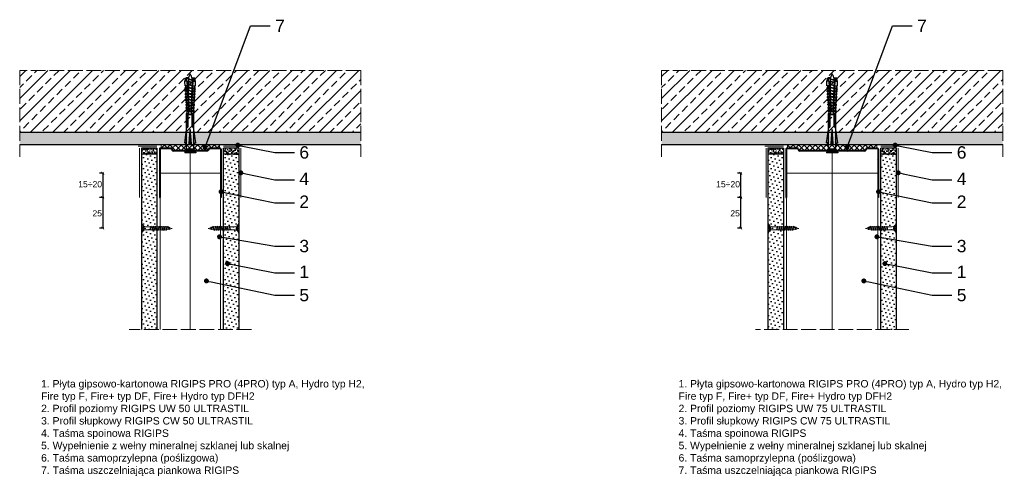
# Model space of a CAD drawing. Header units: millimetres. Extents: x 2139 to 3602, y -61 to 1415.
# Tile 5 of 6: x 2139 to 2936, y 1045 to 1415. Entities that reach past the tile are written whole.
import ezdxf
from ezdxf import colors
from ezdxf.entities.mleader import LeaderData, LeaderLine
from ezdxf.math import Vec2, Vec3

# ---------------------------------------------------------------- set-up
doc = ezdxf.new("R2010")
doc.units = ezdxf.units.MM
doc.linetypes.add('ACAD_ISO02W100', pattern=[15, 12, -3])
for name, color, linetype, lineweight in [('_ISOVER WELNA', 7, 'BATTING', 9), ('_RIGIPS AKCESORIA', 7, 'Continuous', 18), ('_RIGIPS G-K', 7, 'Continuous', 25), ('_RIGIPS PROFIL', 7, 'Continuous', 18), ('KRESKOWANIE', 7, 'Continuous', 9), ('OPISY', 7, 'Continuous', 9), ('PRZERYWANA', 7, 'ACAD_ISO02W100', 9), ('WYMIARY', 7, 'Continuous', 25)]:
    doc.layers.add(name, color=color, linetype=linetype, lineweight=lineweight)
doc.styles.get("Standard").update_dxf_attribs({"font": 'arial.ttf'})
doc.linetypes.add('BATTING', pattern='A,0.00254,-2.54,[134,ltypeshp.shx,S=2.54,R=0,X=-2.54,Y=0],-5.08,[134,ltypeshp.shx,S=2.54,R=180,X=2.54,Y=0],-2.54', length=10.16254)

# ---------------------------------------------------------------- blocks, each defined once
blk = doc.blocks.new('TN 25')
at = {"layer": '_RIGIPS AKCESORIA'}
for p, q in [((0, -0.84), (0, 7.16)), ((0, 7.16), (0.46, 7.16)), ((0.46, 4.78), (0, 4.78)), ((0, 3.5), (1.77, 3.5)), ((0, 2.83), (1.77, 2.83)), ((0.46, 1.64), (0, 1.64)), ((0.46, 7.16), (0.46, 4.78)), ((0.46, -0.84), (0.46, 1.64)), ((1.77, 3.5), (1.77, 4.2)), ((1.77, 2.83), (1.77, 2.18)), ((3.02, 4.46), (8.47, 4.46)), ((7.49, 2.01), (3.55, 2.01)), ((7.12, 4.46), (7.12, 3.18)), ((8.03, 2.01), (7.12, 4.46)), ((7.12, 3.18), (7.65, 1.53)), ((7.65, 1.53), (8.03, 2.01)), ((9.41, 2.01), (8.03, 2.01)), ((8.47, 4.46), (8.79, 5)), ((9.61, 1.51), (8.47, 4.46)), ((8.79, 5), (9.93, 2.01)), ((9, 4.46), (10.1, 4.46)), ((9.93, 2.01), (9.61, 1.51)), ((11.04, 2.01), (9.93, 2.01)), ((10.1, 4.46), (10.41, 5)), ((11.23, 1.51), (10.1, 4.46)), ((10.41, 5), (11.56, 2.01)), ((10.62, 4.46), (11.67, 4.46)), ((11.56, 2.01), (11.23, 1.51)), ((12.61, 2.01), (11.56, 2.01)), ((11.67, 4.46), (11.99, 5)), ((12.81, 1.51), (11.67, 4.46)), ((11.99, 5), (13.14, 2.01)), ((12.2, 4.46), (13.21, 4.46)), ((13.14, 2.01), (12.81, 1.51)), ((14.15, 2.01), (13.14, 2.01)), ((13.21, 4.46), (13.52, 5)), ((14.34, 1.51), (13.21, 4.46)), ((13.52, 5), (14.67, 2.01)), ((13.73, 4.46), (14.8, 4.46)), ((14.67, 2.01), (14.34, 1.51)), ((15.74, 2.01), (14.67, 2.01)), ((14.8, 4.46), (15.12, 5)), ((15.94, 1.51), (14.8, 4.46)), ((15.12, 5), (16.26, 2.01)), ((15.33, 4.46), (16.42, 4.46)), ((16.26, 2.01), (15.94, 1.51)), ((17.36, 2.01), (16.26, 2.01)), ((16.42, 4.46), (16.73, 5)), ((17.55, 1.51), (16.42, 4.46)), ((16.73, 5), (17.88, 2.01)), ((16.94, 4.46), (17.99, 4.46)), ((17.88, 2.01), (17.55, 1.51)), ((18.93, 2.01), (17.88, 2.01)), ((17.99, 4.46), (18.31, 5)), ((19.13, 1.51), (17.99, 4.46)), ((18.31, 5), (19.45, 2.01)), ((18.52, 4.46), (19.68, 4.46)), ((19.45, 2.01), (19.13, 1.51)), ((19.45, 2.01), (20.62, 2.01)), ((19.68, 4.46), (20, 5)), ((20.82, 1.51), (19.68, 4.46)), ((20, 5), (21.14, 2.01)), ((20.21, 4.46), (20.7, 4.46)), ((20.7, 4.46), (22.28, 3.98)), ((21.14, 2.01), (20.82, 1.51)), ((21.14, 2.01), (21.81, 2.12)), ((21.85, 1.83), (21.67, 3.28)), ((21.67, 3.28), (22.14, 2.4)), ((22.14, 2.4), (21.85, 1.83)), ((22.7, 2.36), (22.14, 2.4)), ((22.28, 3.98), (22.56, 4.37)), ((22.7, 2.36), (22.28, 3.98)), ((22.56, 4.37), (23.03, 2.71)), ((23.03, 2.71), (22.7, 2.36)), ((22.71, 3.85), (25, 3.24)), ((25, 3.24), (23.03, 2.71)), ((0, -0.84), (0.46, -0.84))]:
    blk.add_line(p, q, dxfattribs=at)
for centre, major_axis, ratio, start_param, end_param in [((3.09, 7.67), (0.17, 3.2), 0.826134, 1.773653, 3.180586), ((-0.04, 0.9), (0, 3.93), 0.848176, -0.720942, -0.151112), ((3.37, -1.57), (0.28, 3.57), 0.832181, 0.035984, 1.430787), ((-2.73, 15.91), (0, 14.76), 0.848176, 3.399396, 3.475072), ((0.59, 4.62), (0, 2.81), 0.848176, 3.475072, 3.862535), ((1.66, 3.18), (0, 0.895), 0.848176, -1.552777, -0.720942), ((1.66, 3.18), (0, 0.895), 0.848176, 3.862535, 4.730408)]:
    blk.add_ellipse(centre, major_axis=major_axis, ratio=ratio, start_param=start_param, end_param=end_param, dxfattribs=at)
blk = doc.blocks.new('UW 50 ULTRASTIL')
h = blk.add_hatch()
h.set_pattern_fill('ANSI31', color=256, scale=0.5, style=0)
h.paths.add_polyline_path([(-104.51, 0.56), (-104.18, 1.24, -0.286951), (-103.29, 1.8), (-82.41, 1.8), (-76.29, 1.8, -0.286951), (-75.39, 1.24), (-75.06, 0.56, 0.286951), (-74.16, 0), (-65.59, 0, 0.414214), (-64.79, 0.8), (-64.79, 40), (-65.34, 40), (-65.34, 0.8, -0.414214), (-65.59, 0.55), (-73.82, 0.55, -0.286951), (-74.72, 1.11), (-75.05, 1.79, 0.286951), (-75.94, 2.35), (-103.63, 2.35, 0.286951), (-104.53, 1.79), (-104.86, 1.11, -0.286951), (-105.76, 0.55), (-113.99, 0.55, -0.414214), (-114.24, 0.8), (-114.24, 40), (-114.79, 40), (-114.79, 0.8, 0.414214), (-113.99, 0), (-105.41, 0, 0.286951)])
for p, q in [((-114.79, 0.8), (-114.79, 40)), ((-114.79, 40), (-114.24, 40)), ((-114.24, 0.8), (-114.24, 40)), ((-65.34, 0.8), (-65.34, 40)), ((-64.79, 40), (-65.34, 40)), ((-64.79, 0.8), (-64.79, 40)), ((-113.99, 0.55), (-105.76, 0.55)), ((-113.99, 0), (-105.41, 0)), ((-104.86, 1.11), (-104.53, 1.79)), ((-104.51, 0.56), (-104.18, 1.24)), ((-103.63, 2.35), (-75.94, 2.35)), ((-103.29, 1.8), (-76.29, 1.8)), ((-75.06, 0.56), (-75.39, 1.24)), ((-74.72, 1.11), (-75.05, 1.79)), ((-74.16, 0), (-65.59, 0)), ((-73.82, 0.55), (-65.59, 0.55))]:
    blk.add_line(p, q)
for centre, radius, start, end in [((-113.99, 0.8), 0.8, 180, 270), ((-113.99, 0.8), 0.25, 180, 270), ((-105.76, 1.55), 1, 270, 334.04349), ((-105.41, 1), 1, 270, 334.04349), ((-103.63, 1.35), 1, 90, 154.04349), ((-103.29, 0.8), 1, 90, 154.04349), ((-76.29, 0.8), 1, 25.95651, 90), ((-75.94, 1.35), 1, 25.95651, 90), ((-74.16, 1), 1, 205.95651, 270), ((-73.82, 1.55), 1, 205.95651, 270), ((-65.59, 0.8), 0.8, 270, 0), ((-65.59, 0.8), 0.25, 270, 0)]:
    blk.add_arc(centre, radius, start, end)
blk = doc.blocks.new('UW 75 ULTRASTIL')
h = blk.add_hatch()
h.set_pattern_fill('ANSI31', color=256, scale=0.5, style=0)
h.paths.add_polyline_path([(-11.93, 0.56), (-11.6, 1.24, -0.286951), (-10.7, 1.8), (10.18, 1.8), (41.3, 1.8, -0.286951), (42.2, 1.24), (42.53, 0.56, 0.286951), (43.43, 0), (52, 0, 0.414214), (52.8, 0.8), (52.8, 40), (52.25, 40), (52.25, 0.8, -0.414214), (52, 0.55), (43.77, 0.55, -0.286951), (42.87, 1.11), (42.54, 1.79, 0.286951), (41.64, 2.35), (-11.04, 2.35, 0.286951), (-11.94, 1.79), (-12.27, 1.11, -0.286951), (-13.17, 0.55), (-21.4, 0.55, -0.414214), (-21.65, 0.8), (-21.65, 40), (-22.2, 40), (-22.2, 0.8, 0.414214), (-21.4, 0), (-12.83, 0, 0.286951)])
for p, q in [((-22.2, 0.8), (-22.2, 40)), ((-22.2, 40), (-21.65, 40)), ((-21.65, 0.8), (-21.65, 40)), ((52.25, 0.8), (52.25, 40)), ((52.8, 40), (52.25, 40)), ((52.8, 0.8), (52.8, 40)), ((-21.4, 0.55), (-13.17, 0.55)), ((-21.4, 0), (-12.83, 0)), ((-12.27, 1.11), (-11.94, 1.79)), ((-11.93, 0.56), (-11.6, 1.24)), ((-11.04, 2.35), (41.64, 2.35)), ((-10.7, 1.8), (41.3, 1.8)), ((42.53, 0.56), (42.2, 1.24)), ((42.87, 1.11), (42.54, 1.79)), ((43.43, 0), (52, 0)), ((43.77, 0.55), (52, 0.55))]:
    blk.add_line(p, q)
for centre, radius, start, end in [((-21.4, 0.8), 0.8, 180, 270), ((-21.4, 0.8), 0.25, 180, 270), ((-13.17, 1.55), 1, 270, 334.04349), ((-12.83, 1), 1, 270, 334.04349), ((-11.04, 1.35), 1, 90, 154.04349), ((-10.7, 0.8), 1, 90, 154.04349), ((41.3, 0.8), 1, 25.95651, 90), ((41.64, 1.35), 1, 25.95651, 90), ((43.43, 1), 1, 205.95651, 270), ((43.77, 1.55), 1, 205.95651, 270), ((52, 0.8), 0.8, 270, 0), ((52, 0.8), 0.25, 270, 0)]:
    blk.add_arc(centre, radius, start, end)
blk = doc.blocks.new('kolek rozprezny komplet 60')
for p, q in [((390.66, 217.01), (390.76, 218.91)), ((393.15, 216.88), (390.66, 217.01)), ((393.75, 218.75), (390.71, 217.96)), ((393.81, 219.85), (390.76, 218.91)), ((391.67, 216.95), (392.67, 216.95)), ((392.67, 216.95), (391.67, 213.95)), ((392.67, 216.95), (392.07, 213.95)), ((393.07, 216.95), (392.07, 213.95)), ((392.67, 216.95), (393.04, 217.45)), ((393.07, 216.95), (393.04, 217.45)), ((393.07, 216.95), (394.67, 216.95)), ((394.67, 216.95), (393.67, 213.95)), ((393.68, 217.35), (393.81, 219.85)), ((417.38, 216.11), (393.68, 217.35)), ((420.47, 216.55), (393.71, 217.95)), ((397.41, 219.66), (393.81, 219.85)), ((394.67, 216.95), (394.07, 213.95)), ((395.07, 216.95), (394.07, 213.95)), ((394.67, 216.95), (394.92, 217.29)), ((395.07, 216.95), (395.05, 217.28)), ((395.07, 216.95), (397.07, 216.95)), ((397.07, 216.95), (396.07, 213.95)), ((397.07, 216.95), (396.47, 213.95)), ((397.47, 216.95), (396.47, 213.95)), ((397.07, 216.95), (397.23, 217.17)), ((397.31, 217.76), (397.41, 219.66)), ((397.47, 216.95), (397.46, 217.16)), ((397.47, 216.95), (399.47, 216.95)), ((397.67, 217.14), (397.71, 217.74)), ((399, 219.58), (397.82, 218.98)), ((398.47, 217.1), (398.5, 217.7)), ((399.47, 216.95), (398.47, 213.95)), ((399.47, 216.95), (398.87, 213.95)), ((399.87, 216.95), (398.87, 213.95)), ((398.9, 217.68), (399, 219.58)), ((399.8, 219.54), (399, 219.58)), ((399.47, 216.95), (399.55, 217.05)), ((399.7, 217.64), (399.8, 219.54)), ((399.87, 216.95), (399.87, 217.03)), ((399.87, 216.95), (401.38, 216.95)), ((400.07, 217.02), (400.1, 217.62)), ((401.4, 219.45), (400.22, 218.85)), ((400.87, 216.98), (400.9, 217.58)), ((401.87, 216.92), (400.87, 213.95)), ((401.87, 216.92), (401.27, 213.95)), ((402.26, 216.9), (401.27, 213.95)), ((401.3, 217.56), (401.4, 219.45)), ((402.2, 219.41), (401.4, 219.45)), ((402.1, 217.51), (402.2, 219.41)), ((402.47, 216.89), (402.5, 217.49)), ((403.8, 219.33), (402.61, 218.72)), ((403.27, 216.85), (403.3, 217.45)), ((404.22, 216.8), (403.31, 214.05)), ((403.7, 217.43), (403.8, 219.33)), ((404.24, 216.8), (403.7, 214.07)), ((404.62, 216.78), (403.72, 214.07)), ((404.6, 219.29), (403.8, 219.33)), ((404.5, 217.39), (404.6, 219.29)), ((404.86, 216.77), (404.9, 217.37)), ((406.19, 219.2), (405.01, 218.6)), ((405.66, 216.73), (405.69, 217.32)), ((406.58, 216.68), (405.75, 214.18)), ((406.09, 217.3), (406.19, 219.2)), ((406.62, 216.68), (406.12, 214.2)), ((406.98, 216.66), (406.16, 214.2)), ((406.99, 219.16), (406.19, 219.2)), ((406.89, 217.26), (406.99, 219.16)), ((407.26, 216.64), (407.29, 217.24)), ((408.59, 219.08), (407.41, 218.47)), ((408.06, 216.6), (408.09, 217.2)), ((408.94, 216.55), (408.19, 214.31)), ((408.49, 217.18), (408.59, 219.08)), ((408.99, 216.55), (408.55, 214.33)), ((409.39, 219.03), (408.59, 219.08)), ((409.34, 216.53), (408.6, 214.33)), ((409.29, 217.14), (409.39, 219.03)), ((409.66, 216.52), (409.69, 217.12)), ((410.99, 218.95), (409.8, 218.35)), ((410.46, 216.47), (410.49, 217.07)), ((411.3, 216.43), (410.64, 214.44)), ((410.89, 217.05), (410.99, 218.95)), ((411.37, 216.43), (410.98, 214.45)), ((411.69, 216.41), (411.04, 214.46)), ((412.59, 218.87), (411.4, 218.26)), ((412.05, 216.39), (412.09, 216.99)), ((412.49, 216.97), (412.59, 218.87)), ((413.38, 218.82), (412.59, 218.87)), ((412.85, 216.35), (412.89, 216.95)), ((413.66, 216.31), (413.08, 214.56)), ((413.28, 216.93), (413.38, 218.82)), ((413.75, 216.3), (413.4, 214.58)), ((414.05, 216.29), (413.49, 214.58)), ((414.98, 218.74), (413.8, 218.14)), ((414.45, 216.27), (414.48, 216.86)), ((414.88, 216.84), (414.98, 218.74)), ((415.78, 218.7), (414.98, 218.74)), ((415.25, 216.22), (415.28, 216.82)), ((416.02, 216.18), (415.52, 214.69)), ((415.68, 216.8), (415.78, 218.7)), ((416.12, 216.18), (415.83, 214.71)), ((416.41, 216.16), (415.93, 214.71)), ((417.38, 218.62), (416.2, 218.01)), ((417.28, 216.72), (417.38, 218.62)), ((418.18, 218.57), (417.38, 218.62)), ((418.22, 215.58), (418.01, 214.95)), ((418.08, 216.68), (418.18, 218.57)), ((419.78, 218.49), (418.59, 217.89)), ((419.68, 216.59), (419.78, 218.49)), ((430.17, 217.15), (419.71, 217.15)), ((431.37, 217.95), (419.75, 217.95)), ((448.67, 218.45), (419.77, 218.45)), ((420.47, 217.15), (420.47, 213.75)), ((420.67, 217.15), (420.67, 213.75)), ((420.87, 217.15), (420.87, 213.75)), ((443.47, 219.95), (432.8, 218.45)), ((444.34, 216.37), (432.8, 215.45)), ((432.8, 215.45), (443.47, 215.45)), ((444.34, 214.53), (432.8, 215.45)), ((443.47, 218.45), (443.47, 219.95)), ((443.47, 219.95), (444.34, 218.45)), ((444.34, 216.37), (443.47, 215.45)), ((444.34, 214.53), (443.47, 215.45)), ((444.34, 214.53), (444.34, 216.37)), ((450.17, 219.95), (448.67, 218.45)), ((448.67, 218.45), (448.67, 212.45)), ((448.67, 216.95), (448.67, 213.95)), ((450.17, 219.95), (450.17, 210.95)), ((450.67, 219.95), (450.17, 219.95)), ((450.67, 219.95), (450.67, 210.95)), ((450.67, 219.35), (451.17, 219.95)), ((451.17, 219.95), (451.67, 219.95)), ((451.17, 219.95), (451.17, 210.95)), ((451.67, 219.95), (451.67, 210.95)), ((393.15, 214.02), (390.66, 213.89)), ((390.66, 213.89), (390.76, 211.99)), ((393.75, 212.15), (390.71, 212.94)), ((393.81, 211.05), (390.76, 211.99)), ((391.67, 213.95), (391.71, 213.45)), ((391.71, 213.45), (392.07, 213.95)), ((392.07, 213.95), (393.67, 213.95)), ((393.67, 213.95), (393.7, 213.55)), ((417.38, 214.79), (393.68, 213.55)), ((393.68, 213.55), (393.81, 211.05)), ((420.47, 214.35), (393.71, 212.95)), ((393.78, 213.55), (394.07, 213.95)), ((397.41, 211.24), (393.81, 211.05)), ((394.07, 213.95), (396.07, 213.95)), ((396.07, 213.95), (396.09, 213.67)), ((396.28, 213.68), (396.47, 213.95)), ((396.47, 213.95), (398.47, 213.95)), ((397.31, 213.14), (397.41, 211.24)), ((397.67, 213.76), (397.71, 213.16)), ((399, 211.32), (397.82, 211.93)), ((398.47, 213.95), (398.48, 213.8)), ((398.47, 213.8), (398.5, 213.2)), ((398.77, 213.81), (398.87, 213.95)), ((398.87, 213.95), (400.87, 213.95)), ((398.9, 213.22), (399, 211.32)), ((399.8, 211.36), (399, 211.32)), ((399.7, 213.26), (399.8, 211.36)), ((400.07, 213.88), (400.1, 213.28)), ((401.4, 211.45), (400.22, 212.05)), ((400.87, 213.95), (400.88, 213.92)), ((400.87, 213.92), (400.9, 213.32)), ((401.27, 213.95), (401.38, 213.95)), ((401.27, 213.94), (401.27, 213.95)), ((401.3, 213.35), (401.4, 211.45)), ((402.2, 211.49), (401.4, 211.45)), ((402.1, 213.39), (402.2, 211.49)), ((402.47, 214.01), (402.5, 213.41)), ((403.8, 211.57), (402.61, 212.18)), ((403.27, 214.05), (403.3, 213.45)), ((403.7, 213.47), (403.8, 211.57)), ((404.6, 211.62), (403.8, 211.57)), ((404.5, 213.51), (404.6, 211.62)), ((404.86, 214.13), (404.9, 213.53)), ((406.19, 211.7), (405.01, 212.3)), ((405.66, 214.17), (405.69, 213.58)), ((406.09, 213.6), (406.19, 211.7)), ((406.99, 211.74), (406.19, 211.7)), ((406.89, 213.64), (406.99, 211.74)), ((407.26, 214.26), (407.29, 213.66)), ((408.59, 211.82), (407.41, 212.43)), ((408.06, 214.3), (408.09, 213.7)), ((408.49, 213.72), (408.59, 211.82)), ((409.39, 211.87), (408.59, 211.82)), ((409.29, 213.76), (409.39, 211.87)), ((409.66, 214.38), (409.69, 213.79)), ((410.99, 211.95), (409.8, 212.55)), ((410.46, 214.43), (410.49, 213.83)), ((410.89, 213.85), (410.99, 211.95)), ((412.59, 212.03), (411.4, 212.64)), ((412.05, 214.51), (412.09, 213.91)), ((412.49, 213.93), (412.59, 212.03)), ((413.38, 212.08), (412.59, 212.03)), ((412.85, 214.55), (412.89, 213.95)), ((413.28, 213.97), (413.38, 212.08)), ((414.98, 212.16), (413.8, 212.76)), ((414.45, 214.64), (414.48, 214.04)), ((414.88, 214.06), (414.98, 212.16)), ((415.78, 212.2), (414.98, 212.16)), ((415.25, 214.68), (415.28, 214.08)), ((415.68, 214.1), (415.78, 212.2)), ((417.38, 212.29), (416.2, 212.89)), ((417.28, 214.18), (417.38, 212.29)), ((418.18, 212.33), (417.38, 212.29)), ((418.08, 214.22), (418.18, 212.33)), ((419.78, 212.41), (418.59, 213.01)), ((419.68, 214.31), (419.78, 212.41)), ((430.17, 213.75), (419.71, 213.75)), ((431.37, 212.95), (419.75, 212.95)), ((448.67, 212.45), (419.77, 212.45)), ((443.47, 210.95), (432.8, 212.45)), ((443.47, 212.45), (443.47, 210.95)), ((443.47, 210.95), (444.34, 212.45)), ((450.17, 210.95), (448.67, 212.45)), ((450.67, 210.95), (450.17, 210.95)), ((450.67, 211.55), (451.17, 210.95)), ((451.17, 210.95), (451.67, 210.95))]:
    blk.add_line(p, q)
for centre, radius, start, end in [((393.41, 206.24), 10.85, 99.20383, 121.90826), ((393.41, 224.66), 10.85, 238.09174, 260.79617), ((393.65, 216.85), 0.5, 87, 177), ((397.68, 219.24), 0.3, 177, 297), ((400.08, 219.12), 0.3, 177, 297), ((402.48, 218.99), 0.3, 177, 297), ((404.87, 218.87), 0.3, 177, 297), ((407.27, 218.74), 0.3, 177, 297), ((409.67, 218.61), 0.3, 177, 297), ((411.27, 218.53), 0.3, 177, 297), ((413.66, 218.41), 0.3, 177, 297), ((416.06, 218.28), 0.3, 177, 297), ((417.55, 215.45), 0.682, 255.86037, 104.13858), ((418.46, 218.15), 0.3, 177, 297), ((422.67, 216.95), 1, 90, 168.46304), ((430.17, 218.45), 1.3, 270, 0), ((393.65, 214.05), 0.5, 183, 273), ((397.68, 211.66), 0.3, 63, 183), ((400.08, 211.78), 0.3, 63, 183), ((402.48, 211.91), 0.3, 63, 183), ((404.87, 212.03), 0.3, 63, 183), ((407.27, 212.16), 0.3, 63, 183), ((409.67, 212.29), 0.3, 63, 183), ((411.27, 212.37), 0.3, 63, 183), ((413.66, 212.5), 0.3, 63, 183), ((416.06, 212.62), 0.3, 63, 183), ((418.46, 212.75), 0.3, 63, 183), ((422.67, 213.95), 1, 191.53696, 270), ((430.17, 212.45), 1.3, 0, 90)]:
    blk.add_arc(centre, radius, start, end)
blk = doc.blocks.new('_Dot')
at = {"color": 0, "linetype": 'ByBlock', "lineweight": -2}
blk.add_line((-0.5, 0), (-1, 0), dxfattribs=at)
at = {"color": 0, "linetype": 'ByBlock', "const_width": 0.5}
blk.add_lwpolyline([(-0.25, 0, 1), (0.25, 0, 1)], format="xyb", close=True, dxfattribs=at)
blk = doc.blocks.new('_ArchTick')
at = {"color": 0, "linetype": 'ByBlock', "const_width": 0.15}
blk.add_lwpolyline([(-0.5, -0.5), (0.5, 0.5)], dxfattribs=at)

msp = doc.modelspace()

# ---------------------------------------------------------------- hatches: boundary and pattern name
at = {"layer": '_RIGIPS G-K'}
h = msp.add_hatch(dxfattribs=at)
h.set_pattern_fill('AR-SAND', color=256, scale=0.05, angle=180, style=0)
h.set_pattern_definition([(217.5, (3900.0498, 2745.2575), (0.0800016, -2.4470662), [0, -1.9304, 0, -2.159, 0, -2.06375]), (187.5, (3900.0498, 2745.2575), (-2.2476164, -3.5841255), [0, -1.0414, 0, -1.7399, 0, -0.66675]), (147.5, (3901.612, 2745.2575), (-3.9549619, -0.007186), [0, -0.635, 0, -2.286, 0, -2.9845]), (137.5, (3901.612, 2745.2575), (-3.817782, -1.1146466), [0, -0.3175, 0, -1.4986, 0, -1.7145])])
h.paths.add_polyline_path([(2237.27, 1306.13), (2249.77, 1306.13), (2249.77, 1311.13), (2237.27, 1311.13)])
h = msp.add_hatch(dxfattribs=at)
h.set_pattern_fill('AR-SAND', color=256, scale=0.05, angle=180, style=0)
h.set_pattern_definition([(217.5, (3903.0498, 2745.2575), (0.0800016, -2.4470662), [0, -1.9304, 0, -2.159, 0, -2.06375]), (187.5, (3903.0498, 2745.2575), (-2.2476164, -3.5841255), [0, -1.0414, 0, -1.7399, 0, -0.66675]), (147.5, (3904.612, 2745.2575), (-3.9549619, -0.007186), [0, -0.635, 0, -2.286, 0, -2.9845]), (137.5, (3904.612, 2745.2575), (-3.817782, -1.1146466), [0, -0.3175, 0, -1.4986, 0, -1.7145])])
h.paths.add_polyline_path([(2303.77, 1306.13), (2316.27, 1306.13), (2316.27, 1311.13), (2303.77, 1311.13)])
h = msp.add_hatch(dxfattribs=at)
h.set_pattern_fill('AR-SAND', color=256, scale=0.05, angle=180, style=0)
h.set_pattern_definition([(217.5, (4407.0066, 2745.2575), (0.0800016, -2.4470662), [0, -1.9304, 0, -2.159, 0, -2.06375]), (187.5, (4407.0066, 2745.2575), (-2.2476164, -3.5841255), [0, -1.0414, 0, -1.7399, 0, -0.66675]), (147.5, (4408.5687, 2745.2575), (-3.9549619, -0.007186), [0, -0.635, 0, -2.286, 0, -2.9845]), (137.5, (4408.5687, 2745.2575), (-3.817782, -1.1146466), [0, -0.3175, 0, -1.4986, 0, -1.7145])])
h.paths.add_polyline_path([(2744.23, 1306.13), (2756.73, 1306.13), (2756.73, 1311.13), (2744.23, 1311.13)])
h = msp.add_hatch(dxfattribs=at)
h.set_pattern_fill('AR-SAND', color=256, scale=0.05, angle=180, style=0)
h.set_pattern_definition([(217.5, (4435.0066, 2745.2575), (0.0800016, -2.4470662), [0, -1.9304, 0, -2.159, 0, -2.06375]), (187.5, (4435.0066, 2745.2575), (-2.2476164, -3.5841255), [0, -1.0414, 0, -1.7399, 0, -0.66675]), (147.5, (4436.5687, 2745.2575), (-3.9549619, -0.007186), [0, -0.635, 0, -2.286, 0, -2.9845]), (137.5, (4436.5687, 2745.2575), (-3.817782, -1.1146466), [0, -0.3175, 0, -1.4986, 0, -1.7145])])
h.paths.add_polyline_path([(2835.73, 1306.13), (2848.23, 1306.13), (2848.23, 1311.13), (2835.73, 1311.13)])
h = msp.add_hatch(dxfattribs=at)
h.set_pattern_fill('DOTS', color=256, scale=2, angle=225, style=0)
h.set_pattern_definition([(225, (-1.5, -3), (1.122532, -3.367596), [0, -3.175])])
h.paths.add_polyline_path([(2237.27, 1164.13), (2249.77, 1164.13), (2249.77, 1306.13), (2237.27, 1306.13)])
h = msp.add_hatch(dxfattribs=at)
h.set_pattern_fill('DOTS', color=256, scale=2, angle=225, style=0)
h.set_pattern_definition([(225, (1.5, -3), (1.122532, -3.367596), [0, -3.175])])
h.paths.add_polyline_path([(2303.77, 1164.13), (2316.27, 1164.13), (2316.27, 1306.13), (2303.77, 1306.13)])
h = msp.add_hatch(dxfattribs=at)
h.set_pattern_fill('DOTS', color=256, scale=2, angle=225, style=0)
h.set_pattern_definition([(225, (191.9568, -3), (1.122532, -3.367596), [0, -3.175])])
h.paths.add_polyline_path([(2744.23, 1164.13), (2756.73, 1164.13), (2756.73, 1306.13), (2744.23, 1306.13)])
h = msp.add_hatch(dxfattribs=at)
h.set_pattern_fill('DOTS', color=256, scale=2, angle=225, style=0)
h.set_pattern_definition([(225, (194.9568, -3), (1.122532, -3.367596), [0, -3.175])])
h.paths.add_polyline_path([(2835.73, 1164.13), (2848.23, 1164.13), (2848.23, 1306.13), (2835.73, 1306.13)])
at = {"layer": 'KRESKOWANIE'}
h = msp.add_hatch(dxfattribs=at)
h.set_pattern_fill('ANSI33', color=256, scale=2, angle=180, style=0)
h.set_pattern_definition([(225, (0, 308.061), (8.980256, -8.980256), []), (225, (-8.98, 308.061), (8.980256, -8.980256), [6.35, -3.175])])
h.paths.add_polyline_path([(2414.77, 1374.13), (2138.77, 1374.13), (2138.77, 1324.13), (2414.77, 1324.13)])
h = msp.add_hatch(dxfattribs=at)
h.set_pattern_fill('ANSI33', color=256, scale=2, angle=180, style=0)
h.set_pattern_definition([(225, (519.457, 308.061), (8.980256, -8.980256), []), (225, (510.477, 308.061), (8.980256, -8.980256), [6.35, -3.175])])
h.paths.add_polyline_path([(2934.23, 1374.13), (2658.23, 1374.13), (2658.23, 1324.13), (2934.23, 1324.13)])
h = msp.add_hatch(dxfattribs=at)
h.set_pattern_fill('AR-SAND', color=256, scale=0.1, style=0)
h.paths.add_polyline_path([(2414.77, 1324.13), (2138.77, 1324.13), (2138.77, 1314.13), (2414.77, 1314.13)])
h = msp.add_hatch(dxfattribs=at)
h.set_pattern_fill('AR-SAND', color=256, scale=0.1, style=0)
h.set_pattern_definition([(37.5, (193.4568, 0), (-0.160003, 4.8941324), [0, -3.8608, 0, -4.318, 0, -4.1275]), (7.5, (193.457, 0), (4.495233, 7.168251), [0, -2.0828, 0, -3.4798, 0, -1.3335]), (327.5, (190.3326, 0), (7.909924, 0.014372), [0, -1.27, 0, -4.572, 0, -5.969]), (317.5, (190.3326, 0), (7.635565, 2.229293), [0, -0.635, 0, -2.9972, 0, -3.429])])
h.paths.add_polyline_path([(2934.23, 1324.13), (2658.23, 1324.13), (2658.23, 1314.13), (2934.23, 1314.13)])
h = msp.add_hatch(dxfattribs=at)
h.set_pattern_fill('ANSI37', color=256, angle=270, style=0)
h.set_pattern_definition([(315, (3901.5498, 2748.2575), (2.245064, 2.245064), []), (45, (3901.5498, 2748.2575), (-2.245064, 2.245064), [])])
h.paths.add_polyline_path([(2253.17, 1311.13), (2261.15, 1311.13, -0.286951), (2262.05, 1310.57), (2262.38, 1309.89, 0.286951), (2263.28, 1309.33), (2290.27, 1309.33, 0.286951), (2291.17, 1309.89), (2291.5, 1310.57, -0.286951), (2292.4, 1311.13), (2300.37, 1311.13), (2300.37, 1314.13), (2253.17, 1314.13)])
h = msp.add_hatch(dxfattribs=at)
h.set_pattern_fill('ANSI37', color=256, angle=270, style=0)
h.set_pattern_definition([(315, (4747.0066, 2748.2575), (2.245064, 2.245064), []), (45, (4747.0066, 2748.2575), (-2.245064, 2.245064), [])])
h.paths.add_polyline_path([(2760.13, 1311.13), (2768.11, 1311.13, -0.286951), (2769.01, 1310.57), (2769.33, 1309.89, 0.286951), (2770.23, 1309.33), (2822.23, 1309.33, 0.286951), (2823.13, 1309.89), (2823.46, 1310.57, -0.286951), (2824.36, 1311.13), (2832.33, 1311.13), (2832.33, 1314.13), (2760.13, 1314.13)])

# ---------------------------------------------------------------- linework, layer by layer
for p, q in [((2138.77, 1324.13), (2414.77, 1324.13)), ((2658.23, 1324.13), (2934.23, 1324.13)), ((2138.77, 1314.13), (2414.77, 1314.13)), ((2658.23, 1314.13), (2934.23, 1314.13))]:
    msp.add_line(p, q)
at = {"layer": '_ISOVER WELNA', "ltscale": 2.4}
msp.add_line((2276.77, 1164.13), (2276.77, 1308.78), dxfattribs=at)
at = {"layer": '_ISOVER WELNA', "ltscale": 3.6}
msp.add_line((2796.23, 1164.13), (2796.23, 1308.78), dxfattribs=at)
at = {"layer": '_RIGIPS AKCESORIA'}
for p, q in [((2249.77, 1312.63), (2234.77, 1312.63)), ((2235.77, 1311.13), (2235.77, 1271.13)), ((2303.77, 1312.63), (2318.77, 1312.63)), ((2317.77, 1311.13), (2317.77, 1271.13)), ((2756.73, 1312.63), (2741.73, 1312.63)), ((2742.73, 1311.13), (2742.73, 1271.13)), ((2835.73, 1312.63), (2850.73, 1312.63)), ((2849.73, 1311.13), (2849.73, 1271.13))]:
    msp.add_line(p, q, dxfattribs=at)
at = {"layer": '_RIGIPS G-K'}
for p, q in [((2237.27, 1311.13), (2237.27, 1164.13)), ((2249.77, 1311.13), (2237.27, 1311.13)), ((2238.77, 1314.13), (2251.27, 1314.13)), ((2249.77, 1311.13), (2249.77, 1164.13)), ((2303.77, 1164.13), (2303.77, 1311.13)), ((2316.27, 1311.13), (2303.77, 1311.13)), ((2316.27, 1164.13), (2316.27, 1311.13)), ((2744.23, 1311.13), (2744.23, 1164.13)), ((2756.73, 1311.13), (2744.23, 1311.13)), ((2756.73, 1311.13), (2756.73, 1164.13)), ((2758.23, 1314.13), (2770.73, 1314.13)), ((2835.73, 1164.13), (2835.73, 1311.13)), ((2848.23, 1311.13), (2835.73, 1311.13)), ((2848.23, 1164.13), (2848.23, 1311.13)), ((2249.77, 1306.13), (2237.27, 1306.13)), ((2316.27, 1306.13), (2303.77, 1306.13)), ((2756.73, 1306.13), (2744.23, 1306.13)), ((2848.23, 1306.13), (2835.73, 1306.13))]:
    msp.add_line(p, q, dxfattribs=at)
at = {"layer": '_RIGIPS PROFIL', "lineweight": 9}
for p, q in [((2252.37, 1290.73), (2301.17, 1290.73)), ((2252.37, 1164.13), (2252.37, 1290.73)), ((2301.17, 1164.13), (2301.17, 1290.73)), ((2759.33, 1290.73), (2833.13, 1290.73)), ((2759.33, 1164.13), (2759.33, 1290.73)), ((2833.13, 1164.13), (2833.13, 1290.73))]:
    msp.add_line(p, q, dxfattribs=at)
at = {"layer": 'KRESKOWANIE'}
for p, q in [((2253.17, 1311.13), (2253.17, 1314.13)), ((2300.37, 1311.13), (2300.37, 1314.13)), ((2760.13, 1311.13), (2760.13, 1314.13)), ((2832.33, 1311.13), (2832.33, 1314.13))]:
    msp.add_line(p, q, dxfattribs=at)
at = {"layer": 'PRZERYWANA'}
for p, q in [((2414.77, 1374.13), (2138.77, 1374.13)), ((2138.77, 1374.13), (2138.77, 1304.13)), ((2414.77, 1374.13), (2414.77, 1304.13)), ((2934.23, 1374.13), (2658.23, 1374.13)), ((2658.23, 1374.13), (2658.23, 1304.13)), ((2934.23, 1374.13), (2934.23, 1304.13)), ((2326.27, 1164.13), (2227.27, 1164.13)), ((2858.23, 1164.13), (2734.23, 1164.13))]:
    msp.add_line(p, q, dxfattribs=at)
at = {"layer": 'WYMIARY'}
for p, q in [((2206.97, 1290.73), (2203.47, 1290.73)), ((2205.97, 1290.73), (2205.97, 1271.13)), ((2723.15, 1290.73), (2719.65, 1290.73)), ((2722.15, 1290.73), (2722.15, 1271.13)), ((2206.95, 1271.13), (2203.45, 1271.13)), ((2206.97, 1271.13), (2203.47, 1271.13)), ((2205.95, 1271.13), (2205.95, 1246.39)), ((2723.13, 1271.13), (2719.63, 1271.13)), ((2723.15, 1271.13), (2719.65, 1271.13)), ((2722.13, 1271.13), (2722.13, 1246.39)), ((2206.95, 1246.39), (2203.45, 1246.39)), ((2723.13, 1246.39), (2719.63, 1246.39))]:
    msp.add_line(p, q, dxfattribs=at)

# ---------------------------------------------------------------- block references
for name, p, rotation in [('kolek rozprezny komplet 60', (2061.32, 1758.95), 270), ('kolek rozprezny komplet 60', (2580.78, 1758.95), 270), ('UW 50 ULTRASTIL', (2186.99, 1311.13), 180), ('UW 75 ULTRASTIL', (2811.53, 1311.13), 180)]:
    msp.add_blockref(name, p, dxfattribs=dict(rotation=rotation))
at = {"layer": '_RIGIPS AKCESORIA', "xscale": -1, "rotation": 180}
for p in [(2237.27, 1249.37), (2744.23, 1249.37)]:
    msp.add_blockref('TN 25', p, dxfattribs=at)
at = {"layer": '_RIGIPS AKCESORIA', "rotation": 180}
for p in [(2316.27, 1249.37), (2848.23, 1249.37)]:
    msp.add_blockref('TN 25', p, dxfattribs=at)
at = {"layer": 'WYMIARY', "xscale": 2.5, "yscale": 2.5, "zscale": 2.5}
for p, rotation in [((2205.97, 1290.73), 90), ((2722.15, 1290.73), 90), ((2205.95, 1271.13), 90), ((2205.97, 1271.13), 270), ((2722.13, 1271.13), 90), ((2722.15, 1271.13), 270), ((2205.95, 1246.39), 270), ((2722.13, 1246.39), 270)]:
    msp.add_blockref('_ArchTick', p, dxfattribs=dict(at, rotation=rotation))

# ---------------------------------------------------------------- texts
at = {"char_height": 6, "attachment_point": 1}
for s, insert, width in [('1. Płyta gipsowo-kartonowa RIGIPS PRO (4PRO) typ A, Hydro typ H2, Fire typ F, Fire+ typ DF, Fire+ Hydro typ DFH2\\P2. Profil poziomy RIGIPS UW 50 ULTRASTIL\\P3. Profil słupkowy RIGIPS CW 50 ULTRASTIL\\P4. Taśma spoinowa RIGIPS\\P5. Wypełnienie z wełny mineralnej szklanej lub skalnej\\P6. Taśma samoprzylepna (poślizgowa)\\P7. Taśma uszczelniająca piankowa RIGIPS', (2156.11, 1123.28), 265.5521), ('1. Płyta gipsowo-kartonowa RIGIPS PRO (4PRO) typ A, Hydro typ H2, Fire typ F, Fire+ typ DF, Fire+ Hydro typ DFH2\\P2. Profil poziomy RIGIPS UW 75 ULTRASTIL\\P3. Profil słupkowy RIGIPS CW 75 ULTRASTIL\\P4. Taśma spoinowa RIGIPS\\P5. Wypełnienie z wełny mineralnej szklanej lub skalnej\\P6. Taśma samoprzylepna (poślizgowa)\\P7. Taśma uszczelniająca piankowa RIGIPS', (2671.93, 1123.28), 266.7077)]:
    msp.add_mtext(s, dxfattribs=dict(at, insert=insert, width=width))
at = {"layer": 'WYMIARY', "char_height": 5, "attachment_point": 5}
for s, insert in [('15÷20', (2195.79, 1281.87)), ('15÷20', (2711.97, 1281.87)), ('25', (2201.5, 1258.3)), ('25', (2717.69, 1258.3))]:
    msp.add_mtext(s, dxfattribs=dict(at, insert=insert))

# ---------------------------------------------------------------- leaders
at = {"layer": 'OPISY'}
ml = msp.add_multileader_mtext('Standard', dxfattribs=at)
ml.set_content('7', color=256)
ml.set_leader_properties()
ml.set_arrow_properties(name='DOT')
ml.build(insert=Vec2(0, 0))
ctx = ml.context
ctx.base_point, ctx.char_height, ctx.landing_gap_size, ctx.plane_origin = Vec3(2341.52, 1410.17), 10, 4, Vec3(2148.93, 1553.83)
notes = []
notes.append((ctx, [(0, (1, 1, 0), (2325.52, 1410.17), (1, 0), 16, [(0, [(2288.74, 1311.66)], 0, [])])]))
ctx.mtext.insert, ctx.mtext.flow_direction = Vec3(2345.52, 1415.17), 5
ml = msp.add_multileader_mtext('Standard', dxfattribs=at)
ml.set_content('7', color=256)
ml.set_leader_properties()
ml.set_arrow_properties(name='DOT')
ml.build(insert=Vec2(0, 0))
ctx = ml.context
ctx.base_point, ctx.char_height, ctx.landing_gap_size, ctx.plane_origin = Vec3(2860.98, 1410.17), 10, 4, Vec3(2668.39, 1553.83)
notes.append((ctx, [(0, (1, 1, 0), (2844.98, 1410.17), (1, 0), 16, [(0, [(2808.2, 1311.66)], 0, [])])]))
ctx.mtext.insert, ctx.mtext.flow_direction = Vec3(2864.98, 1415.17), 5
ml = msp.add_multileader_mtext('Standard', dxfattribs=at)
ml.set_content('6', color=256)
ml.set_leader_properties()
ml.set_arrow_properties(name='DOT')
ml.build(insert=Vec2(0, 0))
ctx = ml.context
ctx.base_point, ctx.char_height, ctx.landing_gap_size, ctx.plane_origin = Vec3(2361.12, 1307.57), 10, 4, Vec3(2168.53, 1451.23)
notes.append((ctx, [(0, (1, 1, 0), (2345.12, 1307.57), (1, 0), 16, [(0, [(2315.21, 1313.54)], 0, [])])]))
ctx.mtext.insert, ctx.mtext.flow_direction = Vec3(2365.12, 1312.65), 5
ml = msp.add_multileader_mtext('Standard', dxfattribs=at)
ml.set_content('6', color=256)
ml.set_leader_properties()
ml.set_arrow_properties(name='DOT')
ml.build(insert=Vec2(0, 0))
ctx = ml.context
ctx.base_point, ctx.char_height, ctx.landing_gap_size, ctx.plane_origin = Vec3(2893.08, 1307.57), 10, 4, Vec3(2700.49, 1451.23)
notes.append((ctx, [(0, (1, 1, 0), (2877.08, 1307.57), (1, 0), 16, [(0, [(2847.16, 1313.54)], 0, [])])]))
ctx.mtext.insert, ctx.mtext.flow_direction = Vec3(2897.08, 1312.65), 5
ml = msp.add_multileader_mtext('Standard', dxfattribs=at)
ml.set_content('4', color=256)
ml.set_leader_properties()
ml.set_arrow_properties(name='DOT')
ml.build(insert=Vec2(0, 0))
ctx = ml.context
ctx.base_point, ctx.char_height, ctx.landing_gap_size, ctx.plane_origin = Vec3(2361.12, 1285.36), 10, 4, Vec3(2168.53, 1429.02)
notes.append((ctx, [(0, (1, 1, 0), (2345.12, 1285.36), (1, 0), 16, [(0, [(2317.77, 1291.13)], 0, [])])]))
ctx.mtext.insert, ctx.mtext.flow_direction = Vec3(2365.12, 1291.36), 5
ml = msp.add_multileader_mtext('Standard', dxfattribs=at)
ml.set_content('4', color=256)
ml.set_leader_properties()
ml.set_arrow_properties(name='DOT')
ml.build(insert=Vec2(0, 0))
ctx = ml.context
ctx.base_point, ctx.char_height, ctx.landing_gap_size, ctx.plane_origin = Vec3(2893.08, 1285.36), 10, 4, Vec3(2700.49, 1429.02)
notes.append((ctx, [(0, (1, 1, 0), (2877.08, 1285.36), (1, 0), 16, [(0, [(2849.73, 1291.13)], 0, [])])]))
ctx.mtext.insert, ctx.mtext.flow_direction = Vec3(2897.08, 1291.36), 5
ml = msp.add_multileader_mtext('Standard', dxfattribs=at)
ml.set_content('2', color=256)
ml.set_leader_properties()
ml.set_arrow_properties(name='DOT')
ml.build(insert=Vec2(0, 0))
ctx = ml.context
ctx.base_point, ctx.char_height, ctx.landing_gap_size, ctx.plane_origin = Vec3(2361.12, 1266.76), 10, 4, Vec3(2168.53, 1410.42)
notes.append((ctx, [(0, (1, 1, 0), (2345.12, 1266.76), (1, 0), 16, [(0, [(2301.77, 1275.81)], 0, [])])]))
ctx.mtext.insert, ctx.mtext.flow_direction = Vec3(2365.12, 1272.76), 5
ml = msp.add_multileader_mtext('Standard', dxfattribs=at)
ml.set_content('2', color=256)
ml.set_leader_properties()
ml.set_arrow_properties(name='DOT')
ml.build(insert=Vec2(0, 0))
ctx = ml.context
ctx.base_point, ctx.char_height, ctx.landing_gap_size, ctx.plane_origin = Vec3(2893.08, 1266.76), 10, 4, Vec3(2700.49, 1410.42)
notes.append((ctx, [(0, (1, 1, 0), (2877.08, 1266.76), (1, 0), 16, [(0, [(2833.73, 1275.81)], 0, [])])]))
ctx.mtext.insert, ctx.mtext.flow_direction = Vec3(2897.08, 1272.76), 5
ml = msp.add_multileader_mtext('Standard', dxfattribs=at)
ml.set_content('3', color=256)
ml.set_leader_properties()
ml.set_arrow_properties(name='DOT')
ml.build(insert=Vec2(0, 0))
ctx = ml.context
ctx.base_point, ctx.char_height, ctx.landing_gap_size, ctx.plane_origin = Vec3(2361.12, 1231.73), 10, 4, Vec3(2168.53, 1375.39)
notes.append((ctx, [(0, (1, 1, 0), (2345.12, 1231.73), (1, 0), 16, [(0, [(2300.49, 1239.3)], 0, [])])]))
ctx.mtext.insert, ctx.mtext.flow_direction = Vec3(2365.12, 1236.82), 5
ml = msp.add_multileader_mtext('Standard', dxfattribs=at)
ml.set_content('3', color=256)
ml.set_leader_properties()
ml.set_arrow_properties(name='DOT')
ml.build(insert=Vec2(0, 0))
ctx = ml.context
ctx.base_point, ctx.char_height, ctx.landing_gap_size, ctx.plane_origin = Vec3(2893.08, 1231.73), 10, 4, Vec3(2700.49, 1375.39)
notes.append((ctx, [(0, (1, 1, 0), (2877.08, 1231.73), (1, 0), 16, [(0, [(2832.44, 1239.3)], 0, [])])]))
ctx.mtext.insert, ctx.mtext.flow_direction = Vec3(2897.08, 1236.82), 5
ml = msp.add_multileader_mtext('Standard', dxfattribs=at)
ml.set_content('1', color=256)
ml.set_leader_properties()
ml.set_arrow_properties(name='DOT')
ml.build(insert=Vec2(0, 0))
ctx = ml.context
ctx.base_point, ctx.char_height, ctx.landing_gap_size, ctx.plane_origin = Vec3(2361.12, 1210.03), 10, 4, Vec3(2168.53, 1353.69)
notes.append((ctx, [(0, (1, 1, 0), (2345.12, 1210.03), (1, 0), 16, [(0, [(2306.93, 1217.6)], 0, [])])]))
ctx.mtext.insert, ctx.mtext.flow_direction = Vec3(2365.12, 1216.03), 5
ml = msp.add_multileader_mtext('Standard', dxfattribs=at)
ml.set_content('1', color=256)
ml.set_leader_properties()
ml.set_arrow_properties(name='DOT')
ml.build(insert=Vec2(0, 0))
ctx = ml.context
ctx.base_point, ctx.char_height, ctx.landing_gap_size, ctx.plane_origin = Vec3(2893.08, 1210.03), 10, 4, Vec3(2700.49, 1353.69)
notes.append((ctx, [(0, (1, 1, 0), (2877.08, 1210.03), (1, 0), 16, [(0, [(2838.89, 1217.6)], 0, [])])]))
ctx.mtext.insert, ctx.mtext.flow_direction = Vec3(2897.08, 1216.03), 5
ml = msp.add_multileader_mtext('Standard', dxfattribs=at)
ml.set_content('5', color=256)
ml.set_leader_properties()
ml.set_arrow_properties(name='DOT')
ml.build(insert=Vec2(0, 0))
ctx = ml.context
ctx.base_point, ctx.char_height, ctx.landing_gap_size, ctx.plane_origin = Vec3(2361.12, 1192.03), 10, 4, Vec3(2168.53, 1335.69)
notes.append((ctx, [(0, (1, 1, 0), (2345.12, 1192.03), (1, 0), 16, [(0, [(2289.88, 1203.56)], 0, [])])]))
ctx.mtext.insert, ctx.mtext.flow_direction = Vec3(2365.12, 1197.12), 5
ml = msp.add_multileader_mtext('Standard', dxfattribs=at)
ml.set_content('5', color=256)
ml.set_leader_properties()
ml.set_arrow_properties(name='DOT')
ml.build(insert=Vec2(0, 0))
ctx = ml.context
ctx.base_point, ctx.char_height, ctx.landing_gap_size, ctx.plane_origin = Vec3(2893.08, 1192.03), 10, 4, Vec3(2700.49, 1335.69)
notes.append((ctx, [(0, (1, 1, 0), (2877.08, 1192.03), (1, 0), 16, [(0, [(2821.84, 1203.56)], 0, [])])]))
ctx.mtext.insert, ctx.mtext.flow_direction = Vec3(2897.08, 1197.12), 5
for ctx, leaders in notes:
    for number, flags, end, landing, length, lines in leaders:
        leader = LeaderData()
        leader.index, (leader.has_last_leader_line, leader.has_dogleg_vector, leader.attachment_direction) = number, flags
        leader.last_leader_point, leader.dogleg_vector, leader.dogleg_length = Vec3(end), Vec3(landing), length
        for number, points, colour, breaks in lines:
            line = LeaderLine()
            line.index, line.vertices, line.color, line.breaks = number, Vec3.list(points), colors.encode_raw_color(colour), breaks
            leader.lines.append(line)
        ctx.leaders.append(leader)

doc.saveas('drawing.dxf')
